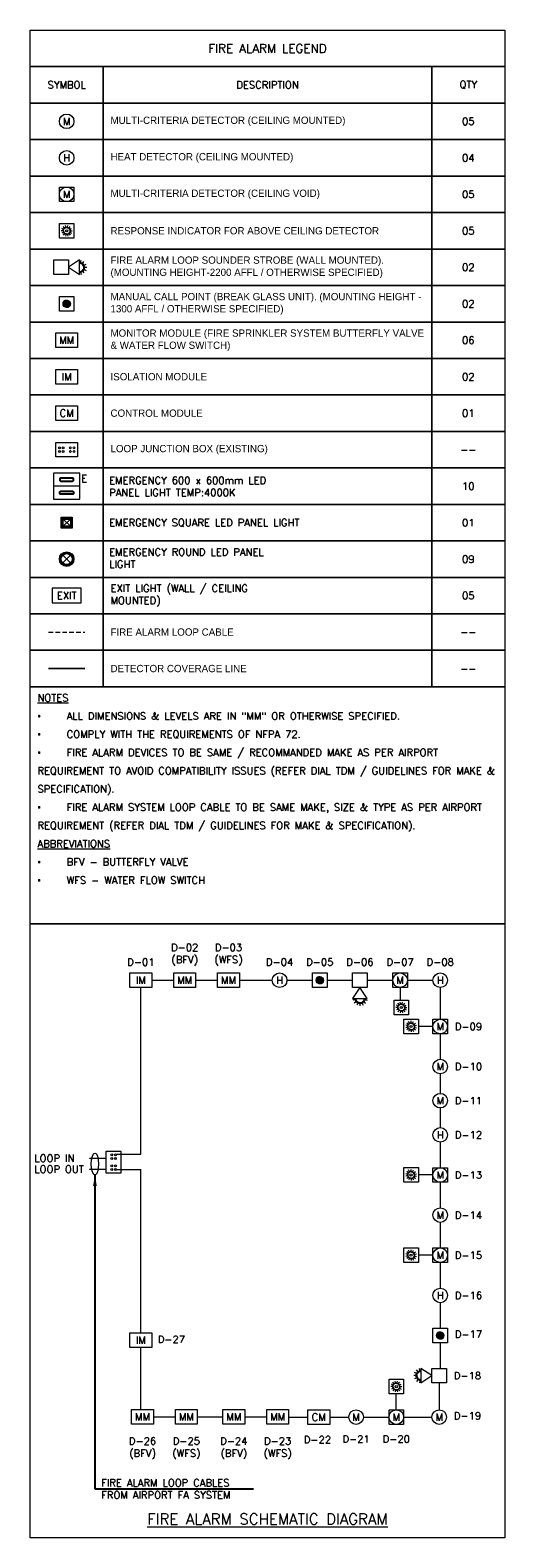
# Model space of a CAD drawing. Header units: millimetres. Extents: x -150 to 17700, y -24664 to 13830.
# Tile 1 of 58: x 0 to 6500, y -24664 to -4000. Entities that reach past the tile are written whole.
import ezdxf
from ezdxf.enums import TextEntityAlignment as Align

# ---------------------------------------------------------------- set-up
doc = ezdxf.new("R2010")
doc.units = ezdxf.units.MM
doc.header["$MEASUREMENT"] = 0
doc.linetypes.add('HIDDENX2', pattern=[19.05, 12.7, -6.35])
doc.linetypes.add('PHANTOM2', pattern=[1.25, 0.625, -0.125, 0.125, -0.125, 0.125, -0.125])
doc.layers.get('0').update_dxf_attribs({"lineweight": 5})
for name, color, linetype, lineweight, true_color in [('M-MEP-ELFA-CABLE', 1, 'HIDDENX2', 20, 0xff0000), ('M-MEP-ELFA-DETECTOR', 7, 'Continuous', 20, 0xa50000), ('M-MEP-ELFA-EQUIP', 6, 'Continuous', 20, 0xff00ff), ('M-MEP-ELLG-LIGHT', 5, 'Continuous', 15, 0x0000ff)]:
    doc.layers.add(name, color=color, linetype=linetype, lineweight=lineweight, true_color=true_color)
doc.layers.add('M-MEP-ELFA-TEXT', color=7, linetype='Continuous', lineweight=15)
doc.layers.add('M-MEP-GEN', color=7, linetype='Continuous', lineweight=5)
doc.styles.get("Standard").update_dxf_attribs({"font": 'romans.shx'})
doc.dimstyles.get("Standard").update_dxf_attribs({"dimtxt": 0.18, "dimasz": 0.18, "dimexe": 0.18, "dimexo": 0.0625, "dimgap": 0.09, "dimtad": 0, "dimtih": 1, "dimtoh": 1, "dimdec": 4, "dimzin": 0, "dimdsep": 46, "dimtxsty": 'Standard', "dimcen": 0.09, "dimadec": 0, "dimazin": 0, "dimtfac": 1, "dimtdec": 4, "dimtofl": 0, "dimtmove": 0, "dimatfit": 3, "dimfxl": 1, "dimtolj": 1, "dimtzin": 0, "dimarcsym": 0})

# ---------------------------------------------------------------- blocks, each defined once
blk = doc.blocks.new('FALJB')
at = {"color": 0}
blk.add_lwpolyline([(-150, 200), (150, 200), (150, 0), (-150, 0)], close=True, dxfattribs=at)
for centre in [(-100, 125), (-100, 75), (-50, 125), (-50, 75), (50, 125), (50, 75), (100, 125), (100, 75)]:
    blk.add_circle(centre, 12.5, dxfattribs=at)
blk = doc.blocks.new('MCP-BGU')
h = blk.add_hatch()
h.set_pattern_fill('ANSI31', color=0)
h.set_pattern_definition([(45, (-19207.91589, 10350.93418), (-0.08838834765, 0.08838834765), [])])
h.paths.add_polyline_path([(50, 100, 1), (-50, 100, 1)])
at = {"color": 0}
blk.add_lwpolyline([(-100, 200), (100, 200), (100, 0), (-100, 0)], close=True, dxfattribs=at)
blk.add_circle((0, 100), 50, dxfattribs=at)
blk = doc.blocks.new('IM')
at = {"color": 0}
blk.add_lwpolyline([(-150, 200), (150, 200), (150, 0), (-150, 0)], close=True, dxfattribs=at)
blk.add_attdef('IM', text='', height=100, dxfattribs=at).set_placement((0, 100), align=Align.MIDDLE_CENTER)
blk = doc.blocks.new('CM')
at = {"color": 0}
blk.add_lwpolyline([(-150, 200), (150, 200), (150, 0), (-150, 0)], close=True, dxfattribs=at)
blk.add_attdef('CM', text='', height=100, dxfattribs=at).set_placement((0, 100), align=Align.MIDDLE_CENTER)
blk = doc.blocks.new('FALSS-WM')
at = {"color": 0}
for p, q in [((361, 49), (372, 97)), ((372, 45), (383, 68)), ((381, 39), (412, 78)), ((389, 31), (409, 47)), ((395, 22), (440, 43)), ((399, 11), (423, 17)), ((400, 0), (450, 0)), ((361, -49), (372, -97)), ((372, -45), (383, -68)), ((381, -39), (412, -78)), ((389, -31), (409, -47)), ((395, -22), (440, -43)), ((399, -11), (423, -17)), ((400, 0), (450, 0))]:
    blk.add_line(p, q, dxfattribs=at)
for points in [[(0, 100), (200, 100), (200, -100), (0, -100)], [(350, 100), (200, 0), (200, 0), (350, -100)]]:
    blk.add_lwpolyline(points, close=True, dxfattribs=at)
blk = doc.blocks.new('HD-CM')
at = {"color": 0}
blk.add_circle((0, 0), 100, dxfattribs=at)
blk.add_attdef('H', text='', height=100, dxfattribs=at).set_placement((0, 0), align=Align.MIDDLE_CENTER)
blk = doc.blocks.new('MM')
at = {"color": 0}
blk.add_lwpolyline([(-150, 200), (150, 200), (150, 0), (-150, 0)], close=True, dxfattribs=at)
blk.add_attdef('MM', text='', height=100, dxfattribs=at).set_placement((0, 100), align=Align.MIDDLE_CENTER)
blk = doc.blocks.new('MCD-CV')
at = {"color": 0}
blk.add_lwpolyline([(-100, 100), (100, 100), (100, -100), (-100, -100)], close=True, dxfattribs=at)
blk.add_circle((0, 0), 100, dxfattribs=at)
blk.add_attdef('C', text='', height=100, dxfattribs=at).set_placement((0, 0), align=Align.MIDDLE_CENTER)
blk = doc.blocks.new('MCD-CM')
at = {"color": 0}
blk.add_circle((0, 0), 100, dxfattribs=at)
blk.add_attdef('C', text='', height=100, dxfattribs=at).set_placement((0, 0), align=Align.MIDDLE_CENTER)
blk = doc.blocks.new('RI-CM')
at = {"color": 0}
for p, q in [((-38, 0), (-75, 0)), ((-34, 16), (-68, 33)), ((-37, 8), (-55, 13)), ((-23, 29), (-47, 59)), ((-29, 23), (-44, 35)), ((-16, 34), (-24, 51)), ((-8, 37), (-17, 73)), ((0, 38), (0, 56)), ((8, 37), (17, 73)), ((16, 34), (24, 51)), ((23, 29), (47, 59)), ((29, 23), (44, 35)), ((34, 16), (68, 33)), ((37, 8), (55, 13)), ((38, 0), (75, 0)), ((-38, 0), (-75, 0)), ((-34, -16), (-68, -33)), ((-37, -8), (-55, -13)), ((-23, -29), (-47, -59)), ((-29, -23), (-44, -35)), ((-16, -34), (-24, -51)), ((-8, -37), (-17, -73)), ((0, -38), (0, -56)), ((0, -38), (0, -56)), ((8, -37), (17, -73)), ((16, -34), (24, -51)), ((23, -29), (47, -59)), ((29, -23), (44, -35)), ((34, -16), (68, -33)), ((37, -8), (55, -13)), ((38, 0), (75, 0))]:
    blk.add_line(p, q, dxfattribs=at)
blk.add_lwpolyline([(-100, 100), (100, 100), (100, -100), (-100, -100)], close=True, dxfattribs=at)
blk.add_circle((0, 0), 15, dxfattribs=at)
blk = doc.blocks.new('LIGHT-600X600MM')
at = {"color": 0}
blk.add_line((300, 0), (-300, 0), dxfattribs=at)
blk.add_lwpolyline([(-300, 300), (-300, -300), (300, -300), (300, 300)], close=True, dxfattribs=at)
for points in [[(-165, 160), (-165, 140, 0.414214), (-135, 110), (135, 110, 0.414214), (165, 140), (165, 160, 0.414214), (135, 190), (-135, 190, 0.414214)], [(-150, 160), (-150, 140, 0.414214), (-135, 125), (135, 125, 0.414214), (150, 140), (150, 160, 0.414214), (135, 175), (-135, 175, 0.414214)], [(-165, -160), (-165, -140, -0.414214), (-135, -110), (135, -110, -0.414214), (165, -140), (165, -160, -0.414214), (135, -190), (-135, -190, -0.414214)], [(-150, -160), (-150, -140, -0.414214), (-135, -125), (135, -125, -0.414214), (150, -140), (150, -160, -0.414214), (135, -175), (-135, -175, -0.414214)]]:
    blk.add_lwpolyline(points, format="xyb", close=True, dxfattribs=at)
blk.add_attdef('E', text='', height=100).set_placement((400, 250), align=Align.MIDDLE_CENTER)
blk = doc.blocks.new('EXIT LIGHT')
at = {"color": 0}
blk.add_lwpolyline([(-200, -200), (200, -200), (200, 0), (-200, 0)], close=True, dxfattribs=at)
blk.add_attdef('EXIT', text='', height=100, dxfattribs=at).set_placement((0, -100), align=Align.MIDDLE_CENTER)
blk = doc.blocks.new('*U22')
at = {"lineweight": 0}
h = blk.add_hatch(color=0, dxfattribs=at)
h.dxf.hatch_style = 1
h.paths.add_polyline_path([(-71, 71), (-53, 53, -0.414214), (53, 53), (71, 71, 0.414214)])
h.paths.add_polyline_path([(75, 0, -0.198912), (53, -53), (71, -71, 0.198912), (100, 0, 0.198912), (71, 71), (53, 53, -0.198912)])
h.paths.add_polyline_path([(-53, -53), (-71, -71, 0.414214), (71, -71), (53, -53, -0.414214)])
h.paths.add_polyline_path([(-75, 0, -0.198912), (-53, 53), (-71, 71, 0.198912), (-100, 0, 0.198912), (-71, -71), (-53, -53, -0.198912)])
at = {"color": 0}
for p, q in [((-53, 53), (53, -53)), ((-53, -53), (53, 53))]:
    blk.add_line(p, q, dxfattribs=at)
at = {"color": 0, "lineweight": 0}
for radius in [100, 75]:
    blk.add_circle((0, 0), radius, dxfattribs=at)
blk = doc.blocks.new('*U28')
at = {"lineweight": 0}
h = blk.add_hatch(color=0, dxfattribs=at)
h.dxf.hatch_style = 1
h.paths.add_polyline_path([(50, 50), (75, 75), (-75, 75), (-50, 50)])
h.paths.add_polyline_path([(50, -50), (75, -75), (75, 75), (50, 50)])
h.paths.add_polyline_path([(-50, -50), (-75, -75), (75, -75), (50, -50)])
h.paths.add_polyline_path([(-50, 50), (-75, 75), (-75, -75), (-50, -50)])
at = {"color": 0}
for p, q in [((-50, 50), (50, -50)), ((-50, -50), (50, 50))]:
    blk.add_line(p, q, dxfattribs=at)
at = {"color": 0, "lineweight": 0}
for points in [[(-75, 75), (75, 75), (75, -75), (-75, -75)], [(-50, 50), (50, 50), (50, -50), (-50, -50)]]:
    blk.add_lwpolyline(points, close=True, dxfattribs=at)

msp = doc.modelspace()

# ---------------------------------------------------------------- linework, layer by layer
at = {"layer": 'M-MEP-ELFA-CABLE', "ltscale": 5}
for points in [[(250, -12250), (750, -12250)], [(4016, -17022), (3916, -17022)]]:
    msp.add_lwpolyline(points, dxfattribs=at)
at = {"layer": 'M-MEP-ELFA-CABLE', "ltscale": 0.1}
for points in [[(1516, -19407), (1516, -17122)], [(1666, -17022), (1966, -17022)], [(2266, -17022), (2566, -17022)], [(2866, -17022), (3316, -17022)], [(3516, -17022), (3866, -17022)], [(4066, -17022), (4416, -17022)], [(4616, -17022), (4966, -17022)], [(5066, -17122), (5066, -17296)], [(5166, -17022), (5516, -17022)], [(5616, -17122), (5616, -17556)], [(5516, -17656), (5316, -17655)], [(5616, -17754), (5616, -18104)], [(5616, -18304), (5616, -18572)], [(5616, -18772), (5616, -19041)], [(1177, -19407), (1518, -19407)], [(5616, -19241), (5616, -19591)], [(1042, -19465), (808, -19465)], [(1042, -19615), (808, -19615)], [(1168, -19615), (1518, -19615)], [(1516, -21853), (1516, -19615)], [(5516, -19691), (5316, -19690)], [(5616, -19791), (5616, -20141)], [(5616, -20341), (5616, -20691)], [(5516, -20791), (5316, -20790)], [(5616, -20891), (5616, -21241)], [(5616, -21441), (5616, -21791)], [(1516, -22905), (1516, -22053)], [(5616, -21991), (5616, -22341)], [(5014, -22909), (5014, -22691)], [(5602, -22541), (5602, -22909)], [(1689, -23005), (1989, -23005)], [(2289, -23005), (2639, -23005)], [(2939, -23005), (3239, -23005)], [(3539, -23009), (3802, -23009)], [(4102, -23009), (4364, -23009)], [(4564, -23009), (4914, -23009)], [(5114, -23009), (5502, -23009)]]:
    msp.add_lwpolyline(points, dxfattribs=at)
at = {"layer": 'M-MEP-ELFA-TEXT'}
msp.add_ellipse((887, -19540), major_axis=(0, 150), ratio=0.333333, dxfattribs=at)
at = {"layer": 'M-MEP-GEN'}
for points in [[(0, -4000), (6500, -4000), (6500, -4500), (0, -4500)], [(1000, -4500), (1000, -5000), (0, -5000), (0, -4500)], [(1000, -4500), (5500, -4500), (5500, -5000), (1000, -5000)], [(6500, -4500), (6500, -5000), (5500, -5000), (5500, -4500)], [(1000, -5000), (1000, -5500), (0, -5500), (0, -5000)], [(1000, -5000), (5500, -5000), (5500, -5500), (1000, -5500)], [(6500, -5000), (6500, -5500), (5500, -5500), (5500, -5000)], [(1000, -5500), (1000, -6000), (0, -6000), (0, -5500)], [(1000, -5500), (5500, -5500), (5500, -6000), (1000, -6000)], [(6500, -5500), (6500, -6000), (5500, -6000), (5500, -5500)], [(1000, -6000), (1000, -6500), (0, -6500), (0, -6000)], [(1000, -6000), (5500, -6000), (5500, -6500), (1000, -6500)], [(6500, -6000), (6500, -6500), (5500, -6500), (5500, -6000)], [(1000, -6500), (1000, -7000), (0, -7000), (0, -6500)], [(1000, -6500), (5500, -6500), (5500, -7000), (1000, -7000)], [(6500, -6500), (6500, -7000), (5500, -7000), (5500, -6500)], [(1000, -7000), (1000, -7500), (0, -7500), (0, -7000)], [(1000, -7000), (5500, -7000), (5500, -7500), (1000, -7500)], [(6500, -7000), (6500, -7500), (5500, -7500), (5500, -7000)], [(1000, -7500), (1000, -8000), (0, -8000), (0, -7500)], [(1000, -7500), (5500, -7500), (5500, -8000), (1000, -8000)], [(6500, -7500), (6500, -8000), (5500, -8000), (5500, -7500)], [(1000, -8000), (1000, -8500), (0, -8500), (0, -8000)], [(1000, -8000), (5500, -8000), (5500, -8500), (1000, -8500)], [(6500, -8000), (6500, -8500), (5500, -8500), (5500, -8000)], [(1000, -8500), (1000, -9000), (0, -9000), (0, -8500)], [(1000, -8500), (5500, -8500), (5500, -9000), (1000, -9000)], [(6500, -8500), (6500, -9000), (5500, -9000), (5500, -8500)], [(1000, -9000), (1000, -9500), (0, -9500), (0, -9000)], [(1000, -9000), (5500, -9000), (5500, -9500), (1000, -9500)], [(6500, -9000), (6500, -9500), (5500, -9500), (5500, -9000)], [(1000, -9500), (1000, -10000), (0, -10000), (0, -9500)], [(1000, -9500), (5500, -9500), (5500, -10000), (1000, -10000)], [(6500, -9500), (6500, -10000), (5500, -10000), (5500, -9500)], [(1000, -10000), (1000, -10500), (0, -10500), (0, -10000)], [(1000, -10000), (5500, -10000), (5500, -10500), (1000, -10500)], [(6500, -10000), (6500, -10500), (5500, -10500), (5500, -10000)], [(1000, -10500), (1000, -11000), (0, -11000), (0, -10500)], [(1000, -10500), (5500, -10500), (5500, -11000), (1000, -11000)], [(6500, -10500), (6500, -11000), (5500, -11000), (5500, -10500)], [(1000, -11000), (1000, -11500), (0, -11500), (0, -11000)], [(1000, -11000), (5500, -11000), (5500, -11500), (1000, -11500)], [(6500, -11000), (6500, -11500), (5500, -11500), (5500, -11000)], [(1000, -11500), (1000, -12000), (0, -12000), (0, -11500)], [(1000, -11500), (5500, -11500), (5500, -12000), (1000, -12000)], [(6500, -11500), (6500, -12000), (5500, -12000), (5500, -11500)], [(1000, -12000), (1000, -12500), (0, -12500), (0, -12000)], [(1000, -12000), (5500, -12000), (5500, -12500), (1000, -12500)], [(6500, -12000), (6500, -12500), (5500, -12500), (5500, -12000)], [(1000, -12500), (1000, -13000), (0, -13000), (0, -12500)], [(1000, -12500), (5500, -12500), (5500, -13000), (1000, -13000)], [(6500, -12500), (6500, -13000), (5500, -13000), (5500, -12500)], [(6500, -13000), (6500, -16250), (0, -16250), (0, -13000)], [(6500, -16250), (6500, -24664), (0, -24664), (0, -16250)]]:
    msp.add_lwpolyline(points, close=True, dxfattribs=at)
at = {"layer": 'M-MEP-GEN', "color": 56, "linetype": 'PHANTOM2', "ltscale": 5, "true_color": 0x7f7f00, "const_width": 25}
msp.add_lwpolyline([(250, -12750), (750, -12750)], dxfattribs=at)

# ---------------------------------------------------------------- block references
at = {"layer": 'M-MEP-ELFA-DETECTOR'}
for name, p, values in [('MCD-CM', (500, -5250), {'C': 'M'}), ('HD-CM', (500, -5750), {'H': 'H'}), ('MCD-CV', (500, -6250), {'C': 'M'}), ('HD-CM', (3416, -17022), {'H': 'H'}), ('MCD-CV', (5066, -17022), {'C': 'M'}), ('HD-CM', (5616, -17022), {'H': 'H'}), ('MCD-CV', (5616, -17656), {'C': 'M'}), ('MCD-CV', (5616, -19691), {'C': 'M'}), ('MCD-CV', (5616, -20791), {'C': 'M'}), ('MCD-CM', (4464, -23009), {'C': 'M'}), ('MCD-CV', (5014, -23009), {'C': 'M'}), ('MCD-CM', (5602, -23009), {'C': 'M'})]:
    msp.add_blockref(name, p, dxfattribs=at).add_auto_attribs(values)
for name, p in [('RI-CM', (500, -6750)), ('FALSS-WM', (325, -7250)), ('MCP-BGU', (500, -7850)), ('MCP-BGU', (3966, -17122)), ('RI-CM', (5083, -17396)), ('MCP-BGU', (5616, -21991)), ('RI-CM', (5014, -22591))]:
    msp.add_blockref(name, p, dxfattribs=at)
for name, p, rotation in [('FALSS-WM', (4516, -16922), 270), ('RI-CM', (5216, -17655), 270), ('RI-CM', (5216, -19690), 270), ('RI-CM', (5216, -20790), 270), ('FALSS-WM', (5702, -22441), 180)]:
    msp.add_blockref(name, p, dxfattribs=dict(at, rotation=rotation))
ref = msp.add_blockref('MCD-CM', (5616, -18204), dxfattribs=dict(at, rotation=270))
ref.add_attrib('C', 'M', dxfattribs={"layer": '0', "color": 0, "height": 100}).set_placement((5616, -18204), align=Align.MIDDLE_CENTER)
ref = msp.add_blockref('MCD-CM', (5616, -18672), dxfattribs=dict(at, rotation=270))
ref.add_attrib('C', 'M', dxfattribs={"layer": '0', "color": 0, "height": 100}).set_placement((5616, -18672), align=Align.MIDDLE_CENTER)
ref = msp.add_blockref('HD-CM', (5616, -19141), dxfattribs=dict(at, rotation=270))
ref.add_attrib('H', 'H', dxfattribs={"layer": '0', "color": 0, "height": 100}).set_placement((5616, -19141), align=Align.MIDDLE_CENTER)
ref = msp.add_blockref('MCD-CM', (5616, -20241), dxfattribs=dict(at, rotation=270))
ref.add_attrib('C', 'M', dxfattribs={"layer": '0', "color": 0, "height": 100}).set_placement((5616, -20241), align=Align.MIDDLE_CENTER)
ref = msp.add_blockref('HD-CM', (5616, -21341), dxfattribs=dict(at, rotation=270))
ref.add_attrib('H', 'H', dxfattribs={"layer": '0', "color": 0, "height": 100}).set_placement((5616, -21341), align=Align.MIDDLE_CENTER)
at = {"layer": 'M-MEP-ELFA-EQUIP'}
for name, p, values in [('MM', (500, -8350), {'MM': 'MM'}), ('IM', (500, -8850), {'IM': 'IM'}), ('CM', (500, -9350), {'CM': 'CM'}), ('IM', (1516, -17122), {'IM': 'IM'}), ('MM', (2116, -17122), {'MM': 'MM'}), ('MM', (2716, -17122), {'MM': 'MM'}), ('IM', (1516, -22053), {'IM': 'IM'}), ('MM', (1539, -23105), {'MM': 'MM'}), ('MM', (2139, -23105), {'MM': 'MM'}), ('MM', (2789, -23105), {'MM': 'MM'}), ('MM', (3389, -23105), {'MM': 'MM'}), ('CM', (3952, -23109), {'CM': 'CM'})]:
    msp.add_blockref(name, p, dxfattribs=at).add_auto_attribs(values)
msp.add_blockref('FALJB', (500, -9850), dxfattribs=at)
at = {"layer": 'M-MEP-ELFA-EQUIP', "rotation": 270}
msp.add_blockref('FALJB', (1042, -19515), dxfattribs=at)
at = {"layer": 'M-MEP-ELLG-LIGHT', "color": 5, "true_color": 0x0000ff}
ref = msp.add_blockref('LIGHT-600X600MM', (500, -10250), dxfattribs=dict(at, xscale=0.6, yscale=0.6, zscale=0.6))
ref.add_attrib('E', 'E', dxfattribs={"layer": '0', "color": 0, "height": 100}).set_placement((740, -10145), align=Align.MIDDLE_CENTER)
at = {"layer": 'M-MEP-ELLG-LIGHT'}
msp.add_blockref('*U28', (500, -10750), dxfattribs=at)
at = {"layer": 'M-MEP-ELLG-LIGHT', "color": 5, "true_color": 0x0000ff}
msp.add_blockref('*U22', (500, -11250), dxfattribs=at)
at = {"layer": 'M-MEP-ELLG-LIGHT'}
msp.add_blockref('EXIT LIGHT', (500, -11650), dxfattribs=at).add_auto_attribs({'EXIT': 'EXIT'})

# ---------------------------------------------------------------- texts
at = {"layer": 'M-MEP-ELFA-TEXT', "char_height": 100}
for s, width, heights, insert, attachment_point in [('D-01', 262.9, [0], (1516, -16822), 8), ('D-02\\P(BFV)', 262.9, [0], (2116, -16822), 8), ('D-03\\P(WFS)', 262.9, [0], (2716, -16822), 8), ('D-04', 262.9, [0], (3416, -16822), 8), ('D-05', 262.9, [0], (3966, -16822), 8), ('D-06', 262.9, [0], (4516, -16822), 8), ('D-07', 262.9, [0], (5066, -16822), 8), ('D-08', 262.9, [0], (5616, -16822), 8), ('D-09', 262.9, [0], (5816, -17656), 4), ('D-10', 262.9, [0], (5816, -18204), 4), ('D-11', 262.9, [0], (5816, -18672), 4), ('D-12', 262.9, [0], (5816, -19141), 4), ('D-13', 262.9, [0], (5816, -19691), 4), ('D-14', 262.9, [0], (5816, -20241), 4), ('D-15', 262.9, [0], (5816, -20791), 4), ('D-16', 262.9, [0], (5816, -21341), 4), ('D-27', 262.9, [0], (1934, -21893), 2), ('D-17', 262.9, [0], (5816, -21873), 4), ('D-18', 262.9, [0], (5802, -22441), 4), ('D-19', 262.9, [0], (5802, -22991), 4), ('D-26\\P(BFV)', 262.9, [0], (1539, -23587), 8), ('D-25\\P(WFS)', 262.9, [319], (2139, -23587), 8), ('D-24\\P(BFV)', 262.9, [0], (2789, -23587), 8), ('D-23\\P(WFS)', 262.9, [0], (3389, -23587), 8), ('D-22', 1443.91, [0], (3934, -23268), 2), ('D-21', 262.9, [0], (4464, -23259), 2), ('D-20', 262.9, [0], (5014, -23259), 2)]:
    msp.add_mtext_dynamic_manual_height_columns(s, width=width, gutter_width=3325, heights=heights, dxfattribs=dict(at, insert=insert, attachment_point=attachment_point))
at = {"layer": 'M-MEP-GEN'}
msp.add_text('%%UFIRE ALARM SCHEMATIC DIAGRAM', height=150, dxfattribs=at).set_placement((3250, -24526), align=Align.BOTTOM_CENTER)
for s, width, heights, insert, char_height, attachment_point in [('FIRE ALARM LEGEND', 4117.65, [0], (3250, -4250), 120, 5), ('{\\Fromans|c0;SYMBOL}', 924.81, [0], (500, -4750), 100, 5), ('{\\Fromans|c0;DESCRIPTION}', 2962.4, [300], (3250, -4750), 100, 5), ('{\\Fromans|c0;QTY}', 907.86, [402], (6000, -4750), 100, 5), ('{\\fOswald Light|b0|i0|c0|p0;MULTI-CRITERIA DETECTOR (CEILING MOUNTED)}', 4400, [0], (1100, -5250), 100, 4), ('05', 262.9, [0], (6000, -5250), 100, 5), ('{\\fOswald Light|b0|i0|c0|p0;HEAT DETECTOR (CEILING MOUNTED)}', 4400, [0], (1100, -5750), 100, 4), ('04', 262.9, [0], (6000, -5750), 100, 5), ('{\\fOswald Light|b0|i0|c0|p0;MULTI-CRITERIA DETECTOR (CEILING VOID)}', 4400, [0], (1100, -6250), 100, 4), ('05', 262.9, [0], (6000, -6250), 100, 5), ('{\\fOswald Light|b0|i0|c0|p0;RESPONSE INDICATOR FOR ABOVE CEILING DETECTOR}', 4400, [0], (1100, -6750), 100, 4), ('05', 262.9, [0], (6000, -6750), 100, 5), ('{\\fOswald Light|b0|i0|c0|p0;FIRE ALARM LOOP SOUNDER STROBE (WALL MOUNTED). (MOUNTING HEIGHT-2200 AFFL / OTHERWISE SPECIFIED)}', 4400, [0], (1100, -7250), 100, 4), ('02', 262.9, [0], (6000, -7250), 100, 5), ('{\\fOswald Light|b0|i0|c0|p0;MANUAL CALL POINT (BREAK GLASS UNIT). (MOUNTING HEIGHT - 1300 AFFL / OTHERWISE SPECIFIED)}', 4400, [0], (1100, -7750), 100, 4), ('02', 262.9, [0], (6000, -7750), 100, 5), ('{\\fOswald Light|b0|i0|c0|p0;MONITOR MODULE (FIRE SPRINKLER SYSTEM BUTTERFLY VALVE & WATER FLOW SWITCH)}', 4400, [0], (1100, -8250), 100, 4), ('06', 262.9, [0], (6000, -8250), 100, 5), ('{\\fOswald Light|b0|i0|c0|p0;ISOLATION MODULE}', 4400, [0], (1100, -8750), 100, 4), ('02', 262.9, [0], (6000, -8750), 100, 5), ('{\\fOswald Light|b0|i0|c0|p0;CONTROL MODULE}', 4400, [0], (1100, -9250), 100, 4), ('01', 262.9, [0], (6000, -9250), 100, 5), ('{\\fOswald Light|b0|i0|c0|p0;LOOP JUNCTION BOX (EXISTING)}', 4400, [0], (1100, -9750), 100, 4), ('--', 262.9, [0], (6000, -9750), 100, 5), ('EXIT LIGHT (WALL / CEILING MOUNTED)', 2400, [0], (1100, -11750), 100, 4), ('05', 631.45, [0], (6000, -11750), 100, 5), ('{\\fOswald Light|b0|i0|c0|p0;FIRE ALARM LOOP CABLE}', 4370.22, [0], (1100, -12250), 100, 4), ('--', 262.9, [0], (6000, -12250), 100, 5), ('{\\fOswald Light|b0|i0|c0|p0;DETECTOR COVERAGE LINE}', 4370.22, [0], (1100, -12750), 100, 4), ('--', 262.9, [0], (6000, -12750), 100, 5), ('LOOP IN', 834.69, [300], (57, -19462), 100, 4), ('LOOP OUT', 834.69, [300], (57, -19612), 100, 4)]:
    msp.add_mtext_dynamic_manual_height_columns(s, width=width, gutter_width=3325, heights=heights, dxfattribs=dict(at, insert=insert, char_height=char_height, attachment_point=attachment_point))
at = {"layer": 'M-MEP-GEN', "char_height": 100}
for s, insert, width, attachment_point in [('{\\Fsimplex|c0;EMERGENCY 600 x 600mm LED PANEL LIGHT TEMP:4000K}', (1081, -10254), 2367.94, 4), ('{\\Fsimplex|c0;10}', (6000, -10250), 316.57, 5), ('{\\Fsimplex|c0;EMERGENCY SQUARE LED PANEL LIGHT}', (1081, -10754), 2510.42, 4), ('{\\Fsimplex|c0;01}', (6000, -10750), 316.57, 5), ('{\\Fsimplex|c0;EMERGENCY }ROUND LED PANEL  LIGHT', (1081, -11236), 2425.46, 4), ('{\\Fsimplex|c0;09}', (6000, -11250), 316.57, 5), ('\\pxsm1.5;{\\Fsimplex|c0;\\LNOTES\\P\\pi-3,l3,t3;{\\fSymbol|b0|i0|c2|p18;\\l·^I}}ALL DIMENSIONS & LEVELS ARE IN "MM" OR OTHERWISE SPECIFIED.\\P{\\fSymbol|b0|i0|c2|p18;·^I}COMPLY WITH THE REQUIREMENTS OF NFPA 72.\\P{\\fSymbol|b0|i0|c2|p18;·^I}FIRE ALARM DEVICES TO BE SAME / RECOMMANDED MAKE AS PER AIRPORT REQUIREMENT TO AVOID COMPATIBILITY ISSUES (REFER DIAL TDM / GUIDELINES FOR MAKE & SPECIFICATION).\\P{\\fSymbol|b0|i0|c2|p18;·^I}FIRE ALARM SYSTEM LOOP CABLE TO BE SAME MAKE, SIZE & TYPE AS PER AIRPORT REQUIREMENT (REFER DIAL TDM / GUIDELINES FOR MAKE & SPECIFICATION).\\P\\pi0,l0,tz;{\\LABBREVIATIONS\\P\\pi-3,l3,t3;{\\fSymbol|b0|i0|c2|p18;\\l·^I}}BFV - BUTTERFLY VALVE\\P{\\fSymbol|b0|i0|c2|p18;·^I}WFS - WATER FLOW SWITCH\\P\\pi0,l0,s*,tz;\\P\\pi-3,l3,t3;  ', (100, -13100), 6400, 1), ('{\\Fsimplex|c0;FIRE ALARM LOOP CABLES FROM AIRPORT FA SYSTEM}', (973, -23993), 2311.63, 4)]:
    msp.add_mtext(s, dxfattribs=dict(at, insert=insert, width=width, attachment_point=attachment_point))

# ---------------------------------------------------------------- leaders
at = {"layer": 'M-MEP-GEN'}
msp.add_leader([(887, -19690), (887, -23993), (3056, -23993)], dimstyle='Standard', override={"dimasz": 150}, dxfattribs=at)

doc.saveas('drawing.dxf')
